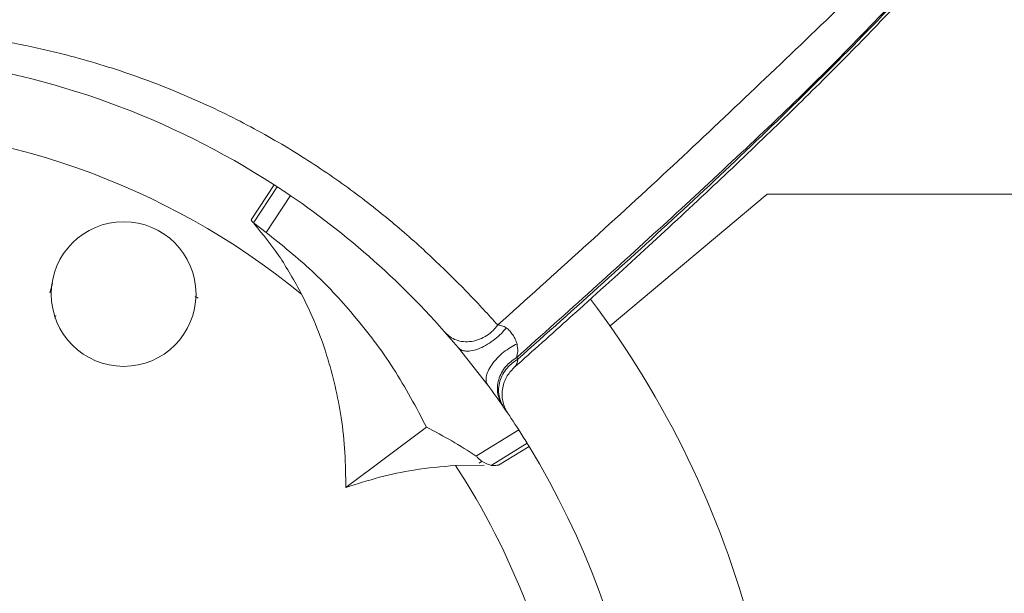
# Model space of a CAD drawing. Header units: millimetres. Extents: x -4829 to 407013, y -34854 to 354532.
# Tile 52 of 75: x 25020 to 25155, y -21287 to -21207. Entities that reach past the tile are written whole.
import ezdxf

# ---------------------------------------------------------------- set-up
doc = ezdxf.new("R2010")
doc.units = ezdxf.units.MM
doc.header["$LTSCALE"] = 15

# ---------------------------------------------------------------- blocks, each defined once
blk = doc.blocks.new('A$Cf38c0126')
at = {"linetype": 'Continuous', "lineweight": 5}
for p, q in [((18597.16, -14940.11), (18600.33, -14935.28)), ((18597.49, -14940.54), (18600.76, -14935.55)), ((18602.58, -14936.77), (18599.24, -14941.85)), ((18668.34, -14936.57), (18646.67, -14954.76)), ((18847.8, -14936.57), (18668.34, -14936.57)), ((18599.24, -14941.85), (18597.49, -14940.54)), ((18597.63, -14940.67), (18597.63, -14940.67)), ((18569.79, -14948.89), (18569.43, -14950.2)), ((18589.46, -14950.67), (18589.86, -14950.93)), ((18570.12, -14953.69), (18570.22, -14953.33)), ((18625.72, -14957.75), (18629.81, -14962.94)), ((18621.37, -14968.74), (18610.22, -14977.07)), ((18628.23, -14972.71), (18634.07, -14969.1)), ((18635.23, -14970.95), (18630.28, -14974.01)), ((18635.5, -14971.38), (18631.3, -14973.98)), ((18629.31, -14973.99), (18625.36, -14974.01))]:
    blk.add_line(p, q, dxfattribs=at)
blk.add_circle((18579.59, -14950.36), 9.98, dxfattribs=at)
for centre, radius, start, end in [((18538.8, -15030.39), 113.28, 57.0998, 159.3931), ((18538.8, -15030.39), 103.3, 50.7749, 128.9719), ((18538.8, -15030.39), 113.28, 56.8433, 57.0998), ((18538.8, -15030.39), 113.28, 55.7368, 56.8433), ((18538.8, -15030.39), 113.28, 39.8866, 55.7368), ((18538.8, -15030.39), 131.74, 352.331, 37.0304), ((18538.8, -15030.39), 113.28, 32.7561, 36.5453), ((18587.28, -15035.38), 74.85, 56.8428, 62.9085), ((18538.8, -15030.39), 113.28, 31.6497, 32.7561), ((18538.8, -15030.39), 113.28, 304.0998, 31.3931), ((18538.8, -15030.39), 113.28, 31.3931, 31.6497), ((18538.8, -15030.39), 103.3, 21.0211, 33.0808)]:
    blk.add_arc(centre, radius, start, end, dxfattribs=at)
for points, knots in [([(18631.18, -14954.63), (18635.11, -14951.1), (18642.87, -14944.12), (18654.47, -14933.5), (18665.84, -14922.75), (18677.12, -14912), (18688.17, -14901.13), (18698.75, -14889.65), (18707.78, -14878.54), (18715.64, -14868.22), (18722.46, -14858.79), (18729.24, -14849.42), (18735.9, -14839.97), (18741.38, -14831.35), (18745.82, -14823.76), (18749.41, -14817.38), (18752.85, -14810.99), (18756.39, -14804.15), (18760.02, -14796.97), (18763.72, -14789.48), (18766.11, -14784.56), (18767.31, -14782.08)], [0, 0, 0, 0, 0.076234, 0.15074, 0.222975, 0.293104, 0.362388, 0.431516, 0.500891, 0.552288, 0.603717, 0.654913, 0.705805, 0.756614, 0.788403, 0.820047, 0.851443, 0.882618, 0.921255, 0.960406, 1, 1, 1, 1]), ([(18633.42, -14960.52), (18636.01, -14958.21), (18641.8, -14953.03), (18650.61, -14945.03), (18659.63, -14936.67), (18668.04, -14928.7), (18675.82, -14921.08), (18682.96, -14913.84), (18689.45, -14906.95), (18695.76, -14899.93), (18701.76, -14892.84), (18707.42, -14885.7), (18712.46, -14879.04), (18717.04, -14872.75), (18721.17, -14866.91), (18724.91, -14861.54), (18728.3, -14856.56), (18731.63, -14851.51), (18735.17, -14846), (18739.09, -14839.67), (18742.97, -14833.12), (18746.74, -14826.48), (18750.29, -14819.97), (18753.86, -14813.18), (18757.35, -14806.28), (18760.71, -14799.42), (18763.99, -14792.68), (18766.86, -14786.77), (18768.65, -14783.09), (18769.37, -14781.62)], [0, 0, 0, 0, 0.049137, 0.109995, 0.166733, 0.219312, 0.267836, 0.312616, 0.35397, 0.392117, 0.435759, 0.474742, 0.51049, 0.544041, 0.575361, 0.602944, 0.628504, 0.65309, 0.681022, 0.71283, 0.748628, 0.778187, 0.809868, 0.842378, 0.875224, 0.908451, 0.942271, 0.976787, 1, 1, 1, 1]), ([(18769.06, -14781.66), (18767.79, -14784.29), (18765.28, -14789.52), (18761.41, -14797.47), (18757.69, -14804.97), (18754.12, -14811.98), (18750.77, -14818.41), (18747.29, -14824.86), (18742.97, -14832.55), (18737.68, -14841.34), (18731.48, -14851.16), (18725, -14860.83), (18718.25, -14870.42), (18710.88, -14880.49), (18702.72, -14890.91), (18693.66, -14901.48), (18684.31, -14911.66), (18674.67, -14921.48), (18664.64, -14931.03), (18654.48, -14940.45), (18644.17, -14949.83), (18637.27, -14956), (18633.79, -14959.12)], [0, 0, 0, 0, 0.041464, 0.082378, 0.122646, 0.153219, 0.184081, 0.215256, 0.246641, 0.296895, 0.347241, 0.397883, 0.448791, 0.499796, 0.560641, 0.621382, 0.682023, 0.742916, 0.80476, 0.86839, 0.933603, 1, 1, 1, 1]), ([(18633.95, -14959.34), (18637.89, -14955.83), (18645.71, -14948.85), (18657.4, -14938.18), (18668.89, -14927.34), (18680.14, -14916.25), (18690.98, -14904.85), (18701.28, -14892.99), (18710.09, -14881.71), (18717.74, -14871.25), (18724.44, -14861.79), (18730.9, -14852.21), (18737.12, -14842.43), (18742.85, -14832.9), (18748.08, -14823.64), (18752.83, -14814.82), (18756.94, -14806.75), (18760.44, -14799.62), (18763.46, -14793.45), (18766.38, -14787.45), (18768.29, -14783.54), (18769.25, -14781.58)], [0, 0, 0, 0, 0.074836, 0.148533, 0.220647, 0.290941, 0.35989, 0.428217, 0.496578, 0.546847, 0.597038, 0.647091, 0.697217, 0.74769, 0.790246, 0.832819, 0.875155, 0.906453, 0.937648, 0.968845, 1, 1, 1, 1]), ([(18544.36, -14913.43), (18546.82, -14913.6), (18551.72, -14913.94), (18558.72, -14914.74), (18565.35, -14915.85), (18572.78, -14917.56), (18580.94, -14920.04), (18589.61, -14923.49), (18597.7, -14927.48), (18605.11, -14931.87), (18611.8, -14936.53), (18617.75, -14941.31), (18622.88, -14946.01), (18627.26, -14950.33), (18629.87, -14953.2), (18631.18, -14954.63)], [0, 0, 0, 0, 0.058965, 0.117127, 0.174484, 0.231627, 0.317606, 0.403496, 0.489347, 0.574801, 0.660093, 0.74505, 0.830002, 0.914947, 1, 1, 1, 1]), ([(18847.27, -14937.34), (18846.14, -14939.55), (18843.75, -14944.19), (18839.85, -14950.84), (18835.75, -14957.11), (18831.8, -14962.61), (18828.37, -14967.04), (18825.57, -14970.49), (18823.42, -14973.03), (18821.62, -14975.1), (18819.92, -14977.01), (18817.68, -14979.46), (18814.57, -14982.76), (18810.62, -14986.74), (18806.35, -14990.82), (18802, -14994.74), (18797.63, -14998.49), (18793.22, -15002.07), (18788.78, -15005.51), (18781.88, -15010.61), (18772.28, -15017.13), (18759.58, -15024.65), (18748.15, -15030.41), (18738.18, -15034.76), (18730.14, -15037.89), (18723.79, -15040.08), (18719.18, -15041.55), (18715.9, -15042.55), (18711.97, -15043.68), (18707.19, -15044.96), (18701.88, -15046.27), (18698.15, -15047.09), (18696.32, -15047.49)], [0, 0, 0, 0, 0.037971, 0.079748, 0.11802, 0.152767, 0.183646, 0.204147, 0.221229, 0.234926, 0.246528, 0.260777, 0.286257, 0.316966, 0.34799, 0.378537, 0.408644, 0.438342, 0.467714, 0.496792, 0.572887, 0.649181, 0.72708, 0.772255, 0.818426, 0.861352, 0.876938, 0.893629, 0.914811, 0.940535, 0.970776, 1, 1, 1, 1]), ([(18847.87, -14937.25), (18845.8, -14941.07), (18841.67, -14948.68), (18834.51, -14959.45), (18826.7, -14969.55), (18818.44, -14978.97), (18808.96, -14988.66), (18798.1, -14998.38), (18785.72, -15008), (18772.97, -15016.77), (18759.88, -15024.58), (18746.54, -15031.35), (18732.98, -15037.06), (18719.26, -15041.78), (18707.17, -15045.14), (18699.65, -15046.83), (18696.8, -15047.47)], [0, 0, 0, 0, 0.066245, 0.132156, 0.197542, 0.261997, 0.325183, 0.408525, 0.490546, 0.571347, 0.650723, 0.728523, 0.804837, 0.880045, 0.954489, 1, 1, 1, 1]), ([(18597.49, -14940.54), (18597.47, -14940.51), (18597.38, -14940.41), (18597.27, -14940.26), (18597.19, -14940.15), (18597.16, -14940.11)], [0, 0, 0, 0, 0.194294, 0.765739, 1, 1, 1, 1]), ([(18604.12, -14950.37), (18603.13, -14948.56), (18601.25, -14945.14), (18598.78, -14942.12), (18597.61, -14940.69)], [0, 0, 0, 0, 0.527026, 1, 1, 1, 1]), ([(18621.37, -14968.74), (18619.92, -14966), (18617.01, -14960.53), (18611.58, -14953.38), (18605.7, -14947.06), (18601.4, -14943.59), (18599.24, -14941.85)], [0, 0, 0, 0, 0.264204, 0.528409, 0.764207, 1, 1, 1, 1]), ([(18610.22, -14977.07), (18610.21, -14975.46), (18610.18, -14972.22), (18609.66, -14967.54), (18608.81, -14963.04), (18607.63, -14958.72), (18606.11, -14954.47), (18604.79, -14951.73), (18604.12, -14950.37)], [0, 0, 0, 0, 0.174565, 0.35031, 0.510576, 0.670835, 0.835421, 1, 1, 1, 1]), ([(18623.97, -14955.7), (18624.18, -14955.9), (18624.6, -14956.32), (18625.45, -14956.74), (18626.45, -14956.97), (18627.55, -14956.94), (18628.66, -14956.64), (18629.67, -14956.12), (18630.54, -14955.44), (18630.97, -14954.9), (18631.18, -14954.63)], [0, 0, 0, 0, 0.113361, 0.236135, 0.366106, 0.500005, 0.633898, 0.763873, 0.886643, 1, 1, 1, 1]), ([(18625.72, -14957.75), (18625.85, -14957.87), (18626.13, -14958.12), (18626.79, -14958.27), (18627.66, -14958.21), (18628.69, -14957.89), (18629.77, -14957.34), (18630.79, -14956.62), (18631.68, -14955.83), (18632.14, -14955.28), (18632.36, -14955.02)], [0, 0, 0, 0, 0.111298, 0.233558, 0.364402, 0.500001, 0.635603, 0.766444, 0.888707, 1, 1, 1, 1]), ([(18631.18, -14954.63), (18631.36, -14954.65), (18631.72, -14954.69), (18632.15, -14954.91), (18632.36, -14955.02)], [0, 0, 0, 0, 0.508592, 1, 1, 1, 1]), ([(18632.36, -14955.02), (18632.44, -14955.08), (18632.6, -14955.2), (18632.91, -14955.53), (18633.25, -14956), (18633.64, -14956.61), (18633.77, -14957.01), (18633.84, -14957.21)], [0, 0, 0, 0, 0.127241, 0.249502, 0.492739, 0.739765, 1, 1, 1, 1]), ([(18629.81, -14962.94), (18629.73, -14962.78), (18629.55, -14962.47), (18629.55, -14961.81), (18629.8, -14961), (18630.32, -14960.11), (18631.06, -14959.2), (18631.96, -14958.39), (18632.9, -14957.71), (18633.53, -14957.37), (18633.84, -14957.21)], [0, 0, 0, 0, 0.111979, 0.23442, 0.364972, 0.500002, 0.635034, 0.765589, 0.888024, 1, 1, 1, 1]), ([(18633.84, -14957.21), (18633.89, -14957.59), (18633.99, -14958.32), (18633.85, -14958.86), (18633.78, -14959.12)], [0, 0, 0, 0, 0.50704, 1, 1, 1, 1]), ([(18631.86, -14965.79), (18631.58, -14965.27), (18631.16, -14964.46), (18631.11, -14963.18), (18631.28, -14962.18), (18631.68, -14961.21), (18632.42, -14960.08), (18633.25, -14959.5), (18633.78, -14959.12)], [0, 0, 0, 0, 0.2379612, 0.3673997, 0.5000011, 0.6325969, 0.762035, 1, 1, 1, 1]), ([(18632.01, -14966.02), (18631.74, -14965.49), (18631.32, -14964.68), (18631.27, -14963.4), (18631.44, -14962.4), (18631.84, -14961.43), (18632.59, -14960.3), (18633.41, -14959.72), (18633.95, -14959.34)], [0, 0, 0, 0, 0.238, 0.36743, 0.500001, 0.632574, 0.761997, 1, 1, 1, 1]), ([(18633.95, -14959.34), (18633.87, -14959.76), (18633.76, -14960.28), (18633.45, -14960.46), (18633.39, -14960.49)], [0, 0, 0, 0, 0.816583, 1, 1, 1, 1]), ([(18633.79, -14959.12), (18633.82, -14959.15), (18633.87, -14959.23), (18633.92, -14959.3), (18633.95, -14959.34)], [0, 0, 0, 0, 0.500116, 1, 1, 1, 1]), ([(18632.61, -14966.89), (18632.34, -14966.38), (18631.78, -14965.35), (18631.73, -14963.52), (18632.26, -14961.8), (18633.04, -14960.95), (18633.41, -14960.54)], [0, 0, 0, 0, 0.2476441, 0.5082478, 0.7643521, 1, 1, 1, 1]), ([(18630.28, -14974.01), (18629.74, -14973.82), (18628.92, -14973.52), (18628.4, -14972.92), (18628.23, -14972.71)], [0, 0, 0, 0, 0.6531166, 1, 1, 1, 1]), ([(18628.64, -14973.72), (18628.63, -14973.71), (18628.57, -14973.64), (18628.83, -14973.55), (18629.05, -14973.47)], [0, 0, 0, 0, 0.147182, 1, 1, 1, 1]), ([(18625.36, -14974.01), (18623.43, -14974.18), (18619.91, -14974.5), (18614.85, -14975.58), (18611.77, -14976.57), (18610.22, -14977.07)], [0, 0, 0, 0, 0.373404, 0.685536, 1, 1, 1, 1]), ([(18630.28, -14974.01), (18630.37, -14974.02), (18630.6, -14974.03), (18630.97, -14974), (18631.22, -14973.98), (18631.3, -14973.98)], [0, 0, 0, 0, 0.295217, 0.786002, 1, 1, 1, 1])]:
    blk.add_open_spline(points, degree=3, knots=knots, dxfattribs=at)

msp = doc.modelspace()

# ---------------------------------------------------------------- block references
at = {"ltscale": 2}
msp.add_blockref('A$Cf38c0126', (6454.26, -6294.9), dxfattribs=at)

doc.saveas('drawing.dxf')
